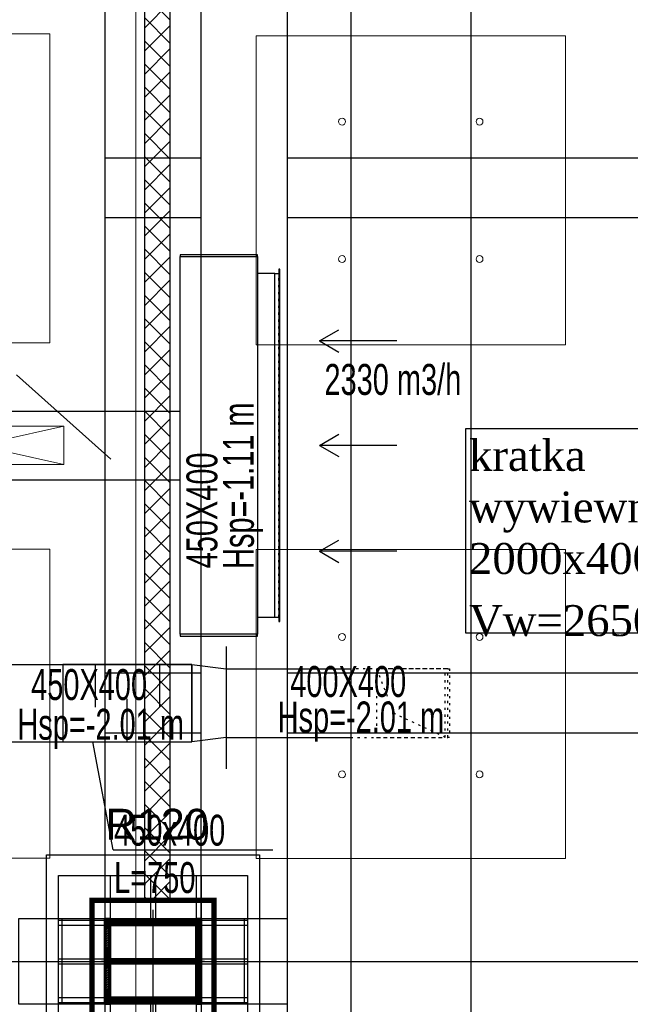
# Model space of a CAD drawing. Header units: centimetres. Extents: x -228435 to 46820, y -89367 to 152985.
# Tile 190 of 252: x 684 to 4237, y 40750 to 46482. Entities that reach past the tile are written whole.
import ezdxf

# ---------------------------------------------------------------- set-up
doc = ezdxf.new("R2010")
doc.units = ezdxf.units.CM
doc.header["$LTSCALE"] = 50
doc.header["$PDMODE"] = 35
doc.header["$PDSIZE"] = 0.1
for name, pattern in [('CADVENT_HIDDEN', [0.8, 0.25, -0.55]), ('Kondygnacja  -0_5$0$HIDDEN', [9.525, 6.35, -3.175]), ('Kondygnacja  -0_5$0$HIDDEN2', [4.7625, 3.175, -1.5875]), ('Osie rzutów$0$DASHDOT2', [12.7, 6.35, -3.175, 0, -3.175])]:
    doc.linetypes.add(name, pattern=pattern)
doc.layers.get('0').update_dxf_attribs({"color": 8})
doc.layers.get('DEFPOINTS').update_dxf_attribs({"color": 8})
for name, color, linetype in [('01-103-Went PP_poziom-0_5$0$L_Nawiew', 3, 'Continuous'), ('bgde-nawiewDETAILS', 1, 'Continuous'), ('bgde-nawiewEXP', 1, 'Continuous'), ('bgde-nawiewHIDDEN', 1, 'Continuous'), ('bgde-tekst', 7, 'Continuous'), ('bgde-wywiewEXP', 5, 'Continuous'), ('bgde-wywiewHIDDEN', 5, 'Continuous'), ('bgde_AJ_opis', 7, 'Continuous'), ('bgde_AJ_strzałki', 7, 'Continuous'), ('bgde_tlumik', 6, 'Continuous'), ('bgde_wymiary tłumik VAV', 7, 'Continuous'), ('Kondygnacja  -0_5$0$ARCH_INFO_ODPORNOŚĆ OGNIOWA', 8, 'Continuous'), ('Kondygnacja  -0_5$0$ARCH_KONSTR_POWYŻEJ RZUTU', 8, 'Kondygnacja  -0_5$0$HIDDEN'), ('Kondygnacja  -0_5$0$ARCH_KONSTR_POWYŻEJ RZUTU_IST', 8, 'Kondygnacja  -0_5$0$HIDDEN2'), ('Kondygnacja  -0_5$0$ARCH_KONSTRUKCJA_NIEWIDOCZNA', 8, 'Continuous'), ('Kondygnacja  -0_5$0$ARCH_OKŁADZINA', 8, 'Continuous'), ('Kondygnacja  -0_5$0$ARCH_SŁUPY', 8, 'Continuous'), ('Kondygnacja -1$0$ARCH_GK', 8, 'Continuous'), ('Kondygnacja -1$0$ARCH_MUROWANE', 8, 'Continuous'), ('Osie rzutów$0$ARCH_INFO_OSIE_IST', 8, 'Osie rzutów$0$DASHDOT2'), ('Osie rzutów$0$ARCH_INFO_OSIE_OPISY_IST', 8, 'Continuous')]:
    doc.layers.add(name, color=color, linetype=linetype)
for name, color, linetype, lineweight in [('bgde_AJ_specyfikacja', 2, 'Continuous', 30), ('bgde_nawiewnik', 11, 'Continuous', 5), ('Kondygnacja  -0_5$0$ARCH_INFO_WYMIARY', 8, 'Continuous', 9), ('Kondygnacja  -0_5$0$ARCH_WIDOK', 8, 'Continuous', 13), ('SU Lampy kwadratowe  -05$0$ARCH_SUFITY_PODWIESZANE', 8, 'Continuous', 9)]:
    doc.layers.add(name, color=color, linetype=linetype, lineweight=lineweight)
doc.styles.add('Kondygnacja  -0_5$0$Arial', font='ARIAL.TTF')
doc.styles.add('Kondygnacja  -0_5$0$Romans', font='Romans.shx', dxfattribs={"width": 0.7})
doc.dimstyles.new('Kondygnacja  -0_5$0$Wymiary 1-100', dxfattribs={"dimtxt": 12, "dimasz": 10, "dimexe": 5, "dimexo": 0, "dimgap": 4, "dimtad": 1, "dimrnd": 0.5, "dimzin": 12, "dimdsep": 46, "dimtxsty": 'Kondygnacja  -0_5$0$Romans', "dimblk": 'Kondygnacja  -0_5$0$_Oblique', "dimcen": 10, "dimdle": 10, "dimclrt": 55, "dimazin": 0, "dimtfac": 1, "dimtmove": 1, "dimatfit": 3, "dimfxl": 0, "dimtolj": 1, "dimtzin": 0, "dimarcsym": 0})
pattern_1 = [(45, (-1133.3117, -3177.9858), (-0.6735192, 0.6735192), [])]

# ---------------------------------------------------------------- blocks, each defined once
blk = doc.blocks.new('Osie rzutów')
at = {"layer": 'Osie rzutów$0$ARCH_INFO_OSIE_IST', "ltscale": 10}
for p, q in [((12260, 12510), (12260, 4623.26)), ((12260, 8570), (12260, 8630)), ((4436.04, 8600), (15156.54, 8600)), ((12290, 8600), (12230, 8600))]:
    blk.add_line(p, q, dxfattribs=at)
blk = doc.blocks.new('SU Lampy kwadratowe  -05$0$moduł sufitu')
at = {"layer": 'SU Lampy kwadratowe  -05$0$ARCH_SUFITY_PODWIESZANE'}
for points in [[(60, -60), (240, -60), (240, -240), (60, -240)], [(360, -60), (540, -60), (540, -240), (360, -240)], [(60, -360), (240, -360), (240, -540), (60, -540)], [(360, -360), (540, -360), (540, -540), (360, -540)]]:
    blk.add_lwpolyline(points, close=True, dxfattribs=at)
for centre in [(110, -110), (190, -110), (410, -110), (490, -110), (110, -190), (190, -190), (410, -190), (490, -190), (110, -410), (190, -410), (410, -410), (490, -410), (110, -490), (190, -490), (410, -490), (490, -490)]:
    blk.add_circle(centre, 2, dxfattribs=at)
blk = doc.blocks.new('SU Lampy kwadratowe  -05')
at = {"layer": 'SU Lampy kwadratowe  -05$0$ARCH_SUFITY_PODWIESZANE'}
for points in [[(12320, 9138.86), (12500, 9138.86), (12500, 8958.86), (12320, 8958.86)], [(12320, 8839.86), (12500, 8839.86), (12500, 8659.86), (12320, 8659.86)]]:
    blk.add_lwpolyline(points, close=True, dxfattribs=at)
for centre in [(12370, 9088.86), (12450, 9088.86), (12370, 9008.86), (12450, 9008.86), (12370, 8788.86), (12450, 8788.86), (12370, 8708.86), (12450, 8708.86)]:
    blk.add_circle(centre, 2, dxfattribs=at)
blk.add_blockref('SU Lampy kwadratowe  -05$0$moduł sufitu', (11660, 9200), dxfattribs=at)
blk = doc.blocks.new('Kondygnacja  -0_5$0$_Oblique')
at = {"color": 0, "linetype": 'ByBlock', "lineweight": -2}
blk.add_line((-0.5, -0.5), (0.5, 0.5), dxfattribs=at)
blk = doc.blocks.new('*D148')
at = {"layer": 'DEFPOINTS', "color": 0}
for p in [(-59190, 47690), (5862.4, 47690), (6190, 43700)]:
    blk.add_point(p, dxfattribs=at)
at = {"layer": 'Kondygnacja  -0_5$0$ARCH_INFO_WYMIARY', "color": 0, "lineweight": -2}
for p, q in [((5862.4, 43690), (5862.4, 47700)), ((5854.4, 47690), (5867.4, 47690)), ((5870.4, 43700), (5857.4, 43700))]:
    blk.add_line(p, q, dxfattribs=at)
at = {"layer": 'Kondygnacja  -0_5$0$ARCH_INFO_WYMIARY', "color": 0, "lineweight": -2, "xscale": 10, "yscale": 10, "zscale": 10}
for p, rotation in [((5862.4, 47690), 90), ((5862.4, 43700), 270)]:
    blk.add_blockref('Kondygnacja  -0_5$0$_Oblique', p, dxfattribs=dict(at, rotation=rotation))
at = {"layer": 'Kondygnacja  -0_5$0$ARCH_INFO_WYMIARY', "color": 55, "insert": (5852.4, 45695), "char_height": 12, "attachment_point": 5, "rotation": 90, "style": 'Kondygnacja  -0_5$0$Romans'}
blk.add_mtext('\\A1;3990', dxfattribs=at)
blk = doc.blocks.new('Kondygnacja  -0_5$0$słup_kwadrat')
at = {"layer": 'Kondygnacja  -0_5$0$ARCH_SŁUPY', "lineweight": 40}
h = blk.add_hatch(dxfattribs=at)
h.set_pattern_fill('ANSI31', color=256, scale=0.3, style=0)
h.set_pattern_definition(pattern_1)
h.paths.add_polyline_path([(36, 34), (39, 34), (39, 84), (36, 84)])
h = blk.add_hatch(dxfattribs=at)
h.set_pattern_fill('ANSI31', color=256, scale=0.3, style=0)
h.set_pattern_definition(pattern_1)
h.paths.add_polyline_path([(89, 80), (89, 83), (39, 83), (39, 80)])
h = blk.add_hatch(dxfattribs=at)
h.set_pattern_fill('ANSI31', color=256, scale=0.3, style=0)
h.set_pattern_definition(pattern_1)
h.paths.add_polyline_path([(89, 34), (92, 34), (92, 84), (89, 84)])
h = blk.add_hatch(dxfattribs=at)
h.set_pattern_fill('ANSI31', color=256, scale=0.3, style=0)
h.set_pattern_definition(pattern_1)
h.paths.add_polyline_path([(89, 57.5), (89, 60.5), (39, 60.5), (39, 57.5)])
h = blk.add_hatch(dxfattribs=at)
h.set_pattern_fill('ANSI31', color=256, scale=0.3, style=0)
h.set_pattern_definition(pattern_1)
h.paths.add_polyline_path([(89, 35), (89, 38), (39, 38), (39, 35)])
at = {"layer": 'Kondygnacja  -0_5$0$ARCH_KONSTRUKCJA_NIEWIDOCZNA'}
blk.add_lwpolyline([(119, 109), (119, 9), (9, 9), (9, 109)], close=True, dxfattribs=at)
for points in [[(36, 109), (36, 84)], [(39, 109), (39, 84)], [(62.5, 109), (62.5, 83)], [(65.5, 109), (65.5, 83)], [(89, 109), (89, 84)], [(92, 109), (92, 84)], [(9, 83), (36, 83)], [(92, 83), (119, 83)], [(9, 80), (36, 80)], [(92, 80), (119, 80)], [(9, 60.5), (36, 60.5)], [(9, 57.5), (36, 57.5)], [(92, 60.5), (119, 60.5)], [(92, 57.5), (119, 57.5)], [(9, 38), (36, 38)], [(9, 35), (36, 35)], [(62.5, 35), (62.5, 9)], [(65.49, 35), (65.49, 9)], [(92, 38), (119, 38)], [(92, 35), (119, 35)], [(36, 34), (36, 9)], [(39, 34), (39, 9)], [(89, 34), (89, 9)], [(92, 34), (92, 9)]]:
    blk.add_lwpolyline(points, dxfattribs=at)
at = {"layer": 'Kondygnacja  -0_5$0$ARCH_OKŁADZINA'}
blk.add_lwpolyline([(2, 121), (126, 121), (126, -3), (2, -3)], close=True, dxfattribs=at)
at = {"layer": 'Kondygnacja  -0_5$0$ARCH_SŁUPY', "lineweight": 40}
for p, q in [((39, 60.5), (89, 60.5)), ((89, 57.5), (39, 57.5))]:
    blk.add_line(p, q, dxfattribs=at)
at = {"layer": 'Kondygnacja  -0_5$0$ARCH_SŁUPY', "lineweight": 50, "const_width": 3}
blk.add_lwpolyline([(28.5, 94.5), (99.5, 94.5), (99.5, 23.5), (28.5, 23.5)], close=True, dxfattribs=at)
at = {"layer": 'Kondygnacja  -0_5$0$ARCH_SŁUPY', "lineweight": 40}
for points in [[(36, 84), (39, 84), (39, 34), (36, 34)], [(89, 84), (92, 84), (92, 34), (89, 34)]]:
    blk.add_lwpolyline(points, close=True, dxfattribs=at)
for points in [[(89, 83), (39, 83)], [(39, 80), (89, 80)], [(89, 38), (39, 38)], [(39, 35), (89, 35)]]:
    blk.add_lwpolyline(points, dxfattribs=at)
blk = doc.blocks.new('Kondygnacja  -0_5$0$konstrukcja istniejąca -0.5')
at = {"layer": 'Kondygnacja  -0_5$0$ARCH_KONSTR_POWYŻEJ RZUTU_IST', "ltscale": 10}
for points in [[(12232, 9775), (12232, 8625)], [(12288, 8625), (12288, 9775)], [(12338, 9775), (12338, 8625)], [(12232, 9067.89), (12288, 9067.89)], [(12338, 9067.89), (13382, 9067.89), (13382, 9032.89), (12338, 9032.89)], [(12288, 9032.89), (12232, 9032.89)], [(12338, 8575), (12182, 8575), (12182, 8625), (12338, 8625), (12338, 8575)], [(12338, 8575), (12338, 7425)]]:
    blk.add_lwpolyline(points, dxfattribs=at)
at = {"layer": 'Kondygnacja  -0_5$0$ARCH_KONSTR_POWYŻEJ RZUTU_IST', "ltscale": 10, "elevation": 0}
for points in [[(12232, 8767.89), (12288, 8767.89)], [(12338, 8767.89), (13382, 8767.89), (13382, 8732.89), (12338, 8732.89)], [(12288, 8732.89), (12232, 8732.89)], [(12207, 8625), (12207, 8575)], [(12313, 8625), (12313, 8575)]]:
    blk.add_lwpolyline(points, dxfattribs=at)
blk = doc.blocks.new('*D212')
at = {"layer": 'DEFPOINTS', "color": 0}
for p in [(-30586.3, 81900), (-30681.1, 12489.5), (9064, 12489.5)]:
    blk.add_point(p, dxfattribs=at)
at = {"layer": 'Kondygnacja  -0_5$0$ARCH_INFO_WYMIARY', "color": 0, "lineweight": -2}
for p, q in [((-30673.1, 81900), (-30686.1, 81900)), ((-30681.1, 81910), (-30681.1, 12479.5)), ((-30673.1, 12489.5), (-30686.1, 12489.5))]:
    blk.add_line(p, q, dxfattribs=at)
at = {"layer": 'Kondygnacja  -0_5$0$ARCH_INFO_WYMIARY', "color": 0, "lineweight": -2, "xscale": 10, "yscale": 10, "zscale": 10}
for p, rotation in [((-30681.1, 81900), 90), ((-30681.1, 12489.5), 270)]:
    blk.add_blockref('Kondygnacja  -0_5$0$_Oblique', p, dxfattribs=dict(at, rotation=rotation))
at = {"layer": 'Kondygnacja  -0_5$0$ARCH_INFO_WYMIARY', "color": 55, "insert": (-30691.1, 47194.8), "char_height": 12, "attachment_point": 5, "rotation": 90, "style": 'Kondygnacja  -0_5$0$Romans'}
blk.add_mtext('\\A1;69410.5', dxfattribs=at)
blk = doc.blocks.new('A$C066D7839')
at = {"layer": 'bgde_nawiewnik'}
for p, q in [((-50, -11.15), (-50, 11.15)), ((-50, 11.15), (50, 11.15)), ((-50, -11.15), (50, 11.15)), ((50, -11.15), (-50, 11.15)), ((50, 11.15), (50, -11.15)), ((50, -11.15), (-50, -11.15))]:
    blk.add_line(p, q, dxfattribs=at)
blk.add_circle((0, 0), 10, dxfattribs=at)
blk = doc.blocks.new('strzałki2')
at = {"layer": 'bgde_AJ_strzałki'}
for p, q in [((0, 686.6), (-64.9, 574.6, 1393)), ((0, 236.6), (0, 686.6)), ((0, 686.6), (64.9, 574.6, 1393))]:
    blk.add_line(p, q, dxfattribs=at)
blk = doc.blocks.new('t40')
at = {"layer": 'bgde_tlumik'}
for p, q in [((1122.5, 42729), (1122.5, 42479)), ((1497.5, 42729), (1497.5, 42479)), ((1310, 42279), (1310, 42529))]:
    blk.add_line(p, q, dxfattribs=at)
blk.add_lwpolyline([(1685, 42729), (935, 42729), (935, 42279), (1685, 42279)], close=True, dxfattribs=at)

msp = doc.modelspace()

# ---------------------------------------------------------------- hatches: boundary and pattern name
at = {"layer": 'Kondygnacja -1$0$ARCH_MUROWANE', "linetype": 'Continuous', "lineweight": -3}
h = msp.add_hatch(dxfattribs=at)
h.set_pattern_fill('ANSI37', color=256, scale=30, style=0)
h.set_pattern_definition([(45, (-121140, -45000), (-67.35192, 67.35192), []), (135, (-121140, -45000), (-67.35192, -67.35192), [])])
h.paths.add_polyline_path([(1560, 50100), (12286.946, 50100), (12286.946, 50250), (1560, 50250)])
h.paths.add_polyline_path([(1560, 50250), (1410, 50250), (1410, 41355), (1560, 41355)])

# ---------------------------------------------------------------- linework, layer by layer
at = {"layer": 'bgde-nawiewDETAILS', "linetype": 'CADVENT_HIDDEN', "extrusion": (-1, -6.12323e-17, 0)}
for p in [(2760.549, 42703.983), (3160.549, 42303.983)]:
    msp.add_line(p, (2860.549, 42443.983), dxfattribs=at)
at = {"layer": 'bgde-nawiewEXP', "linetype": 'Continuous'}
for points in [[(2610.549, 39286.995), (3310.549, 39286.995), (3310.549, 51724.293), (2610.549, 51724.293), (2610.549, 52274.293), (3310.549, 52274.293), (3310.549, 51724.293), (2610.549, 51724.293)], [(1684.969, 42278.983), (1684.969, 42728.983)]]:
    msp.add_lwpolyline(points, close=True, dxfattribs=at)
for points in [[(609.969, 42728.983), (1684.969, 42728.983), (1684.969, 42728.983), (1684.969, 42278.983)], [(1884.969, 42703.983), (2610.549, 42703.983)], [(1884.969, 42303.983), (2610.549, 42303.983)], [(160.471, 42278.983), (1684.969, 42278.983)]]:
    msp.add_lwpolyline(points, dxfattribs=at)
at = {"layer": 'bgde-nawiewEXP', "linetype": 'Continuous', "elevation": 110}
msp.add_lwpolyline([(1884.969, 42303.983), (1684.969, 42278.983), (1684.969, 42728.983), (1884.969, 42703.983)], close=True, dxfattribs=at)
at = {"layer": 'bgde-nawiewHIDDEN', "linetype": 'CADVENT_HIDDEN'}
msp.add_lwpolyline([(2610.549, 42303.983), (3174.735, 42303.983), (3174.735, 42703.983), (2610.549, 42703.983)], dxfattribs=at)
for points in [[(2760.549, 42303.983), (3160.549, 42303.983), (3160.549, 42703.983), (2760.549, 42703.983)], [(3174.735, 42303.983), (3174.735, 42703.983), (3184.735, 42703.983), (3184.735, 42303.983)]]:
    msp.add_lwpolyline(points, close=True, dxfattribs=at)
at = {"layer": 'bgde-tekst'}
msp.add_lwpolyline([(665.252, 44414.628), (1214.543, 43923.759), (1214.543, 43923.759)], dxfattribs=at)
at = {"layer": 'bgde-tekst', "elevation": 1920}
msp.add_lwpolyline([(665.252, 44414.628), (1214.543, 43923.759), (1214.543, 43923.759)], dxfattribs=at)
at = {"layer": 'bgde-wywiewEXP', "linetype": 'Continuous'}
for points in [[(1617.805, 45104.133), (2067.805, 45104.133), (2067.805, 45114.133), (1617.805, 45114.133)], [(2067.805, 43004.133), (2167.805, 43004.133), (2167.805, 45004.133), (2067.805, 45004.133)], [(2191.805, 42979.133), (2197.805, 42979.133), (2197.805, 45029.133), (2191.805, 45029.133)], [(1617.805, 42894.133), (2067.805, 42894.133), (2067.805, 42904.133), (1617.805, 42904.133)]]:
    msp.add_lwpolyline(points, close=True, dxfattribs=at)
for points in [[(285.471, 43803.995), (285.471, 44203.992), (1617.805, 44203.992), (1617.805, 45104.133), (2067.805, 45104.133), (2067.805, 42904.133), (1617.805, 42904.133), (1617.805, 44203.992)], [(2167.805, 43004.133), (2167.805, 45004.133), (2191.805, 45004.133)], [(285.471, 43803.995), (285.471, 43803.992), (1617.805, 43803.992), (1617.805, 44203.992)], [(2167.805, 43004.133), (2191.805, 43004.133)]]:
    msp.add_lwpolyline(points, dxfattribs=at)
at = {"layer": 'bgde-wywiewHIDDEN', "linetype": 'CADVENT_HIDDEN'}
for points in [[(2167.805, 43004.133), (2167.805, 45004.133), (2191.805, 45004.133), (2191.805, 43004.133), (2191.805, 45004.133)], [(2167.805, 43004.133), (2191.805, 43004.133)]]:
    msp.add_lwpolyline(points, dxfattribs=at)
for points in [[(2191.805, 42979.133), (2197.805, 42979.133), (2197.805, 45029.133), (2191.805, 45029.133)], [(2191.805, 45029.133), (2191.805, 45029.133)], [(2167.805, 43004.133), (2167.805, 43004.133)], [(2191.805, 42979.133), (2191.805, 42979.133)], [(2191.805, 42979.133), (2191.805, 42979.133)]]:
    msp.add_lwpolyline(points, close=True, dxfattribs=at)
at = {"layer": 'bgde_AJ_opis', "elevation": 1920}
msp.add_lwpolyline([(3279.969, 44102.652), (5121.466, 44102.652), (5121.466, 42911.633), (3279.969, 42911.633)], close=True, dxfattribs=at)
at = {"layer": 'bgde_AJ_specyfikacja'}
for p, q in [((1887.557, 42120.382, 110), (1887.557, 42832.702, 110)), ((1887.557, 42120.382, -1810), (1887.557, 42832.702, -1810))]:
    msp.add_line(p, q, dxfattribs=at)
at = {"layer": 'bgde_wymiary tłumik VAV'}
for q in [(1109.226, 42278.983), (2157.425, 41650.161)]:
    msp.add_line((1227.081, 41650.161), q, dxfattribs=at)
at = {"layer": 'Kondygnacja  -0_5$0$ARCH_WIDOK'}
msp.add_lwpolyline([(1360, 50140.169), (1360, 29355)], dxfattribs=at)
at = {"layer": 'Kondygnacja -1$0$ARCH_GK', "linetype": 'Continuous', "lineweight": -3}
for p, q in [((1560, 41355), (1560, 50100)), ((1360, 41355), (1560, 41355))]:
    msp.add_line(p, q, dxfattribs=at)
msp.add_lwpolyline([(1560, 50250), (1410, 50250), (1410, 41355), (1560, 41355), (1560, 50250)], dxfattribs=at)

# ---------------------------------------------------------------- block references
at = {"layer": '01-103-Went PP_poziom-0_5$0$L_Nawiew', "xscale": -10, "yscale": 10, "zscale": 10, "rotation": 180}
msp.add_blockref('A$C066D7839', (439.964, 44003.959, -359.816), dxfattribs=at)
at = {"layer": 'bgde_AJ_strzałki', "xscale": -1, "rotation": 90}
for p in [(3114.972, 44611.942, 1010), (3114.972, 44004.133, 1010), (3114.972, 43387.386, 1010)]:
    msp.add_blockref('strzałki2', p, dxfattribs=at)
at = {"layer": 'bgde_tlumik'}
msp.add_blockref('t40', (0, 0), dxfattribs=at)
at = {"layer": 'Kondygnacja  -0_5$0$ARCH_KONSTR_POWYŻEJ RZUTU', "xscale": 10, "yscale": 10, "zscale": 10}
msp.add_blockref('Kondygnacja  -0_5$0$konstrukcja istniejąca -0.5', (-121140, -45000), dxfattribs=at)
at = {"layer": 'Kondygnacja  -0_5$0$ARCH_SŁUPY', "xscale": 10, "yscale": 10, "zscale": 10}
msp.add_blockref('Kondygnacja  -0_5$0$słup_kwadrat', (820, 40410), dxfattribs=at)
at = {"layer": 'Osie rzutów$0$ARCH_INFO_OSIE_OPISY_IST', "xscale": 10, "yscale": 10, "zscale": 10}
msp.add_blockref('Osie rzutów', (-121140, -45000), dxfattribs=at)
at = {"layer": 'SU Lampy kwadratowe  -05$0$ARCH_SUFITY_PODWIESZANE', "xscale": 10, "yscale": 10, "zscale": 10}
msp.add_blockref('SU Lampy kwadratowe  -05', (-121140, -45000), dxfattribs=at)

# ---------------------------------------------------------------- texts
at = {"layer": 'bgde-tekst', "width": 0.7}
for s, p in [('2330 m3/h ', (2457.495, 44297.825)), ('2330 m3/h ', (2457.495, 44297.825, 1920)), ('450X400', (750.669, 42521.599)), ('450X400', (750.669, 42521.599, 1920)), ('400X400', (2258.44, 42539.277)), ('400X400', (2258.44, 42539.277, 1920)), ('Hsp=-2.01 m ', (2185.04, 42332.767)), ('Hsp=-2.01 m ', (2185.04, 42332.767, 1920)), ('Hsp=-2.01 m ', (670.801, 42290.428)), ('Hsp=-2.01 m ', (670.801, 42290.428, 1920))]:
    msp.add_text(s, height=180, dxfattribs=at).set_placement(p)
for s, p in [('Hsp=-1.11 m ', (2046.404, 43284.398)), ('Hsp=-1.11 m ', (2046.404, 43284.398, 1920)), ('450X400', (1834.398, 43288.047)), ('450X400', (1834.398, 43288.047, 1920))]:
    msp.add_text(s, height=180, rotation=90, dxfattribs=at).set_placement(p)
at = {"layer": 'bgde_AJ_opis', "insert": (3298.637, 44035.466, 1920), "char_height": 180, "width": 1876.31307, "attachment_point": 1}
msp.add_mtext('\\A1;{\\fTimes New Roman|b0|i0|c238|p18;kratka wywiewna  2000x400 - 1 szt \\PVw=2650 m\\H0.7x;\\S3^ ;\\H1.4286x;/h}', dxfattribs=at)
at = {"layer": 'bgde_wymiary tłumik VAV', "width": 0.7}
for s, p in [('450x400', (1233.508, 41673.64, 1920)), ('L=750', (1233.508, 41397.979, 1920))]:
    msp.add_text(s, height=180, dxfattribs=at).set_placement(p)
at = {"layer": 'Kondygnacja  -0_5$0$ARCH_INFO_ODPORNOŚĆ OGNIOWA', "insert": (1483.783, 41946.874), "char_height": 180, "width": 533.32525, "attachment_point": 5, "style": 'Kondygnacja  -0_5$0$Arial'}
msp.add_mtext('\\PR120', dxfattribs=at)

# ---------------------------------------------------------------- dimensions: what is measured, and where the dimension line sits
at = {"layer": 'Kondygnacja  -0_5$0$ARCH_INFO_WYMIARY'}
for base, p1, p2, picture, middle in [((-30681.114, 12489.5), (-30586.301, 81900), (9064, 12489.5), '*D212', (-30691.114, 47194.75)), ((5862.405, 47690), (6190, 43700), (-59190, 47690), '*D148', (5852.405, 45695))]:
    dim = msp.add_linear_dim(base=base, p1=p1, p2=p2, angle=90, dimstyle='Kondygnacja  -0_5$0$Wymiary 1-100', dxfattribs=at)
    dim.commit()
    dim.dimension.update_dxf_attribs({"geometry": picture, "text_midpoint": middle})

doc.saveas('drawing.dxf')
